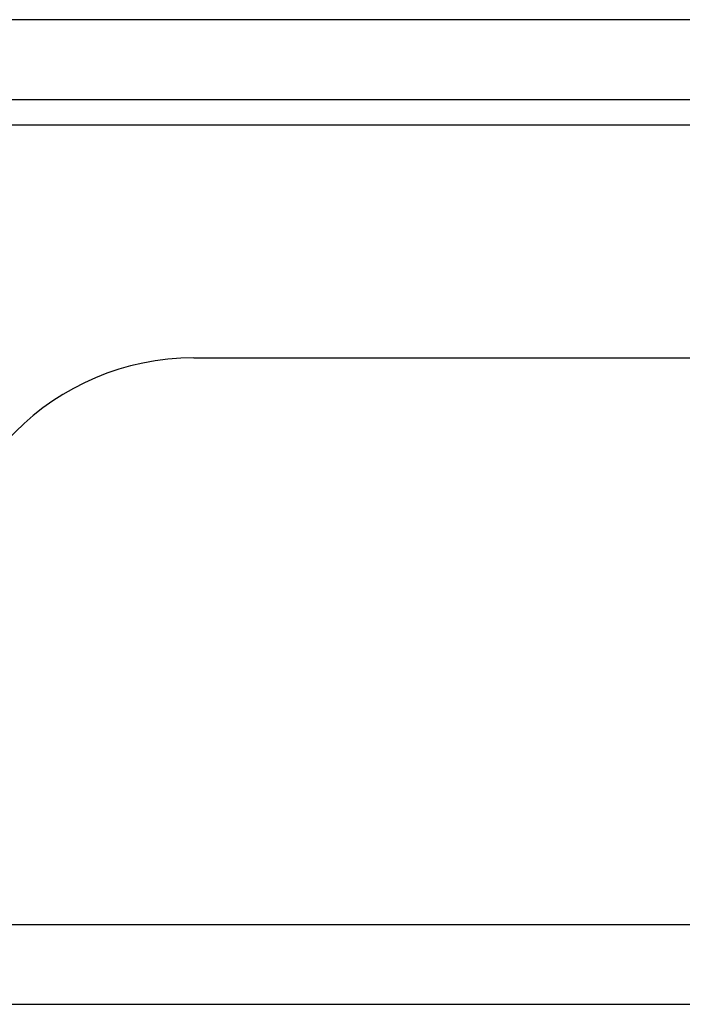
# Model space of a CAD drawing. Header units: inches. Extents: x 28 to 747, y 82 to 346.
# Tile 43 of 246: x 169.473 to 170.293, y 81.999 to 83.217. Entities that reach past the tile are written whole.
import ezdxf

# ---------------------------------------------------------------- set-up
doc = ezdxf.new("R2010")
doc.units = ezdxf.units.IN
doc.header["$MEASUREMENT"] = 0
doc.layers.add('Visible Edges(ANSI)', color=7, linetype='Continuous', lineweight=25)
doc.layers.add('Visible Tangent Edges(ANSI)', color=7, linetype='Continuous', lineweight=25)

msp = doc.modelspace()

# ---------------------------------------------------------------- linework, layer by layer
at = {"layer": 'Visible Edges(ANSI)'}
for p, q in [((100.5431, 83.1181), (172.3451, 83.1181)), ((169.6886, 82.7985), (172.2466, 82.7985)), ((172.2466, 81.9985), (100.6416, 81.9985))]:
    msp.add_line(p, q, dxfattribs=at)
msp.add_arc((169.6886, 82.4865), 0.312, 90, 180, dxfattribs=at)
at = {"layer": 'Visible Tangent Edges(ANSI)'}
for p, q in [((100.5431, 83.2171), (171.5779, 83.2171)), ((168.8754, 83.0871), (171.5469, 83.0871)), ((100.6416, 82.0975), (172.2466, 82.0975))]:
    msp.add_line(p, q, dxfattribs=at)

doc.saveas('drawing.dxf')
